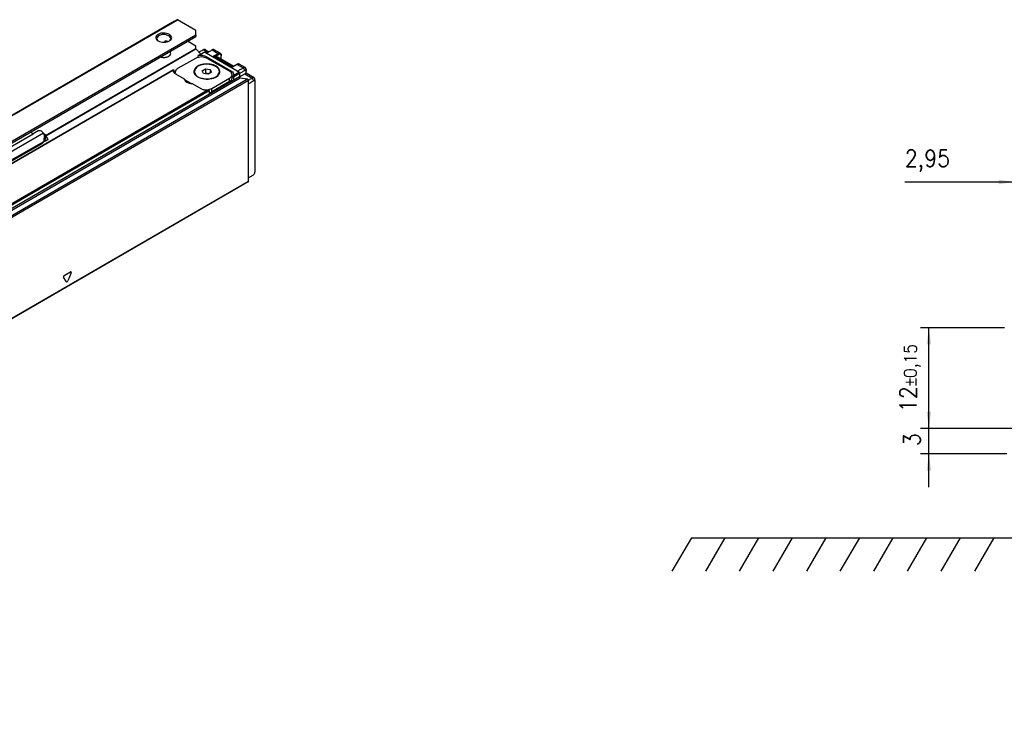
# Model space of a CAD drawing. Header units: millimetres. Extents: x -746 to 606, y -92 to 517.
# Tile 10 of 38: x -581 to -464, y 186 to 270. Entities that reach past the tile are written whole.
import ezdxf

# ---------------------------------------------------------------- set-up
doc = ezdxf.new("R2010")
doc.units = ezdxf.units.MM
doc.layers.add('1', color=7, linetype='Continuous')
doc.styles.add('CONVERTER_12', font='txt.shx', dxfattribs={"width": 0.9})
doc.dimstyles.new('ME10_DIM_16', dxfattribs={"dimtxt": 2, "dimasz": 2, "dimexe": 1, "dimexo": 1, "dimgap": 1, "dimtad": 1, "dimdsep": 46, "dimtxsty": 'CONVERTER_12', "dimsah": 1, "dimcen": 0.09, "dimclrd": 2, "dimclre": 2, "dimclrt": 2, "dimadec": 0, "dimazin": 0, "dimtfac": 1, "dimtdec": 4, "dimtix": 1, "dimtmove": 0, "dimatfit": 3, "dimfxl": 1, "dimtolj": 1, "dimtzin": 0, "dimarcsym": 0})
doc.dimstyles.new('ME10_DIM_17', dxfattribs={"dimtxt": 2, "dimasz": 2, "dimexe": 1, "dimexo": 1, "dimgap": 1, "dimtad": 1, "dimdsep": 46, "dimtxsty": 'CONVERTER_12', "dimsah": 1, "dimcen": 0.09, "dimclrd": 2, "dimclre": 2, "dimclrt": 2, "dimadec": 0, "dimazin": 0, "dimtfac": 1, "dimtdec": 4, "dimtix": 1, "dimtmove": 0, "dimatfit": 3, "dimfxl": 1, "dimtolj": 1, "dimtzin": 0, "dimarcsym": 0})
doc.dimstyles.new('ME10_DIM_19', dxfattribs={"dimtxt": 2, "dimasz": 2, "dimexe": 1, "dimexo": 1, "dimgap": 1, "dimtad": 1, "dimdsep": 46, "dimtxsty": 'CONVERTER_12', "dimsah": 1, "dimcen": 0.09, "dimclrd": 2, "dimclre": 2, "dimclrt": 2, "dimadec": 0, "dimazin": 0, "dimtol": 1, "dimtp": 0.15, "dimtm": 0.15, "dimtfac": 0.75, "dimtdec": 0, "dimtix": 1, "dimtmove": 0, "dimatfit": 3, "dimfxl": 1, "dimtolj": 1, "dimtzin": 0, "dimarcsym": 0})

# ---------------------------------------------------------------- blocks, each defined once
blk = doc.blocks.new('*D82')
at = {"layer": '1', "color": 2, "linetype": 'Continuous'}
for p, q in [((-476.12, 250.89), (-462.95, 250.89)), ((-462.95, 237.25), (-462.95, 251.89)), ((-462.95, 250.89), (-460, 250.89)), ((-460, 237.79), (-460, 251.89)), ((-460, 250.89), (-456, 250.89))]:
    blk.add_line(p, q, dxfattribs=at)
at = {"layer": '1', "color": 2}
for points in [[(-464.95, 250.62), (-464.95, 251.15), (-462.95, 250.89)], [(-458, 251.15), (-458, 250.62), (-460, 250.89)]]:
    blk.add_solid(points, dxfattribs=at)
at = {"layer": '1', "color": 2, "insert": (-476.12, 252.09), "char_height": 2, "attachment_point": 7, "rotation": 0.0001, "line_spacing_factor": 0.60024, "style": 'CONVERTER_12'}
blk.add_mtext('2,95', dxfattribs=at)
blk = doc.blocks.new('*D83')
at = {"layer": '1', "color": 2, "linetype": 'Continuous'}
for p, q in [((-473.25, 221.55), (-473.25, 225.55)), ((-390.2, 221.55), (-474.25, 221.55)), ((-473.25, 218.55), (-473.25, 221.55)), ((-463.95, 218.55), (-474.25, 218.55)), ((-473.25, 214.55), (-473.25, 218.55))]:
    blk.add_line(p, q, dxfattribs=at)
at = {"layer": '1', "color": 2}
for points in [[(-473.51, 223.55), (-472.98, 223.55), (-473.25, 221.55)], [(-472.98, 216.55), (-473.51, 216.55), (-473.25, 218.55)]]:
    blk.add_solid(points, dxfattribs=at)
at = {"layer": '1', "color": 2, "insert": (-474.25, 219.45), "char_height": 2, "attachment_point": 7, "rotation": 90, "line_spacing_factor": 0.60024, "style": 'CONVERTER_12'}
blk.add_mtext('3', dxfattribs=at)
blk = doc.blocks.new('*D85')
at = {"layer": '1', "color": 2, "linetype": 'Continuous'}
for p, q in [((-464.25, 233.55), (-474.25, 233.55)), ((-473.25, 221.55), (-473.25, 233.55)), ((-390.2, 221.55), (-474.25, 221.55))]:
    blk.add_line(p, q, dxfattribs=at)
at = {"layer": '1', "color": 2}
for points in [[(-472.98, 231.55), (-473.51, 231.55), (-473.25, 233.55)], [(-473.51, 223.55), (-472.98, 223.55), (-473.25, 221.55)]]:
    blk.add_solid(points, dxfattribs=at)
at = {"layer": '1', "color": 2, "insert": (-474.25, 223.49), "char_height": 2, "attachment_point": 7, "rotation": 90, "line_spacing_factor": 0.60024, "style": 'CONVERTER_12'}
blk.add_mtext('\\C2;12\\C2;\\H1.5;{\\Fgdt;`}0,15', dxfattribs=at)
blk = doc.blocks.new('REGLA_SV2-220-T__27', base_point=(-1348.34, 370.43))
at = {"color": 7, "linetype": 'Continuous'}
for p, q in [((-1156.8, 512.88), (-1121.17, 533.5)), ((-1121.02, 533.45), (-1119.81, 532.24)), ((-1120.42, 531.88), (-1119.05, 532.68)), ((-1118.56, 532.44), (-1118.95, 532.67)), ((-1118.73, 533.27), (-1117.91, 532.79)), ((-1115.21, 532.45), (-1116.61, 533.26)), ((-1121.11, 531.21), (-1125.35, 528.76)), ((-1120.53, 531.75), (-1120.53, 531.45)), ((-1118.56, 531.62), (-1112.55, 528.14)), ((-1112.97, 528.14), (-1118.28, 531.21)), ((-1116.18, 531.73), (-1116.25, 531.75)), ((-1112.07, 529.34), (-1116.18, 531.73)), ((-1114.95, 531.01), (-1114.95, 531.91)), ((-1111.25, 529.79), (-1112.16, 529.29)), ((-1111.23, 529.8), (-1111.04, 529.87)), ((-1109.25, 529), (-1110.66, 529.81)), ((-1126.31, 528.47), (-1337.36, 406.32)), ((-1126.36, 528.27), (-1126.35, 528.38)), ((-1126.28, 528.42), (-1126.28, 527.95)), ((-1125.93, 527.81), (-1126.11, 527.71)), ((-1125.93, 527.55), (-1125.93, 527.94)), ((-1123.7, 526.25), (-1125.77, 527.45)), ((-1121.38, 527.92), (-1121.38, 528.08)), ((-1119.5, 528.26), (-1118.68, 528.73)), ((-1119.2, 527.61), (-1119.5, 528.26)), ((-1118.08, 527.44), (-1119.2, 527.61)), ((-1118.68, 527.67), (-1118.87, 527.56)), ((-1118.68, 528.73), (-1117.57, 528.56)), ((-1118.68, 528.73), (-1118.68, 527.67)), ((-1117.9, 527.55), (-1118.68, 527.67)), ((-1117.27, 527.91), (-1118.08, 527.44)), ((-1117.57, 528.56), (-1117.27, 527.91)), ((-1117.57, 528.56), (-1117.57, 527.74)), ((-1115.38, 527.92), (-1115.38, 528.08)), ((-1110.75, 527.92), (-1111.14, 528.14)), ((-1110.61, 527.67), (-1110.61, 526.85)), ((-1110.6, 526.82), (-1109.38, 527.53)), ((-1107.13, 526.55), (-1109.05, 527.66)), ((-1123.69, 526.16), (-1121.99, 525.18)), ((-1119.76, 523.97), (-1121.83, 525.17)), ((-1117.8, 522.7), (-1112.04, 526.03)), ((-1117.22, 524.05), (-1112.97, 526.51)), ((-1112.97, 525.69), (-1117.22, 523.24)), ((-1112.39, 526.51), (-1112.39, 527.33)), ((-1112.04, 526.84), (-1112.04, 526.03)), ((-1111.96, 527.32), (-1111.97, 527.21)), ((-1110.42, 526.58), (-1108.67, 526.31)), ((-1108.48, 501.9), (-1108.48, 526.04)), ((-1117.8, 523.51), (-1117.8, 522.7)), ((-1108.53, 501.81), (-1334.09, 371.25))]:
    blk.add_line(p, q, dxfattribs=at)
at = {"color": 3, "linetype": 'Continuous'}
for p, q in [((-1156.74, 512.78), (-1121.02, 533.45)), ((-1120.18, 531.96), (-1118.95, 532.67)), ((-1118.2, 532.63), (-1119.23, 533.23)), ((-1111.14, 528.14), (-1118.56, 532.44)), ((-1117.11, 533.22), (-1115.69, 532.4)), ((-1116.8, 531.76), (-1115.69, 532.4)), ((-1116.25, 531.75), (-1115.55, 532.16)), ((-1118.56, 531.35), (-1118.56, 531.62)), ((-1112.3, 529.15), (-1116.8, 531.76)), ((-1115, 531.04), (-1115, 531.83)), ((-1111.15, 529.77), (-1112.3, 529.15)), ((-1111.15, 529.77), (-1109.73, 528.95)), ((-1126.35, 528.38), (-1337.12, 406.4)), ((-1125.93, 527.86), (-1126.14, 527.74)), ((-1112.55, 527.78), (-1112.55, 528.14)), ((-1112.04, 526.84), (-1110.61, 527.67)), ((-1111.97, 527.21), (-1110.75, 527.92)), ((-1109.73, 528.95), (-1109.38, 528.34)), ((-1109.38, 527.53), (-1107.61, 526.5)), ((-1110.61, 526.85), (-1336.17, 396.29)), ((-1335.98, 396.03), (-1110.42, 526.58)), ((-1334.24, 395.75), (-1108.67, 526.31)), ((-1334.05, 395.49), (-1108.48, 526.04)), ((-1112.97, 525.69), (-1112.97, 526.51)), ((-1107.61, 526.5), (-1107.26, 525.89)), ((-1117.8, 523.51), (-1328.98, 401.28)), ((-1118.15, 523.64), (-1328.91, 401.65)), ((-1117.22, 523.24), (-1117.22, 524.05)), ((-1108.48, 501.9), (-1334.05, 371.35)), ((-1151.77, 478.05), (-1152.53, 479.12)), ((-1152.37, 479.51), (-1150.86, 480.39)), ((-1150.71, 480.17), (-1151.46, 478.23))]:
    blk.add_line(p, q, dxfattribs=at)
blk.add_arc((-1115.83, 532.16), 0.276, 359.1864, 60.8137, dxfattribs=at)
at = {"color": 7, "linetype": 'Continuous'}
for centre, radius, start, end in [((-1120.15, 531.42), 0.541, 93.0856, 119.78), ((-1110.91, 529.35), 0.535, 61.1481, 103.334), ((-1110.89, 527.67), 0.283, 0.0306, 59.9695), ((-1107.65, 504.13), 0.721, 302.1502, 359.9256)]:
    blk.add_arc(centre, radius, start, end, dxfattribs=at)
for points, knots in [([(-1121.17, 533.5), (-1121.15, 533.51), (-1121.09, 533.52), (-1121.05, 533.48), (-1121.02, 533.45)], [0, 0, 0, 0, 0.0695574, 0.1640678, 0.1640678, 0.1640678, 0.1640678]), ([(-1119.23, 533.23), (-1119.35, 533.16), (-1119.6, 533.03), (-1119.89, 532.87), (-1120.1, 532.76), (-1120.2, 532.7), (-1120.25, 532.68)], [0, 0, 0, 0, 0.4158, 0.831604, 0.99358, 1.155556, 1.155556, 1.155556, 1.155556]), ([(-1118.73, 533.27), (-1118.78, 533.28), (-1118.88, 533.33), (-1119.02, 533.31), (-1119.14, 533.27), (-1119.2, 533.24), (-1119.23, 533.23)], [0, 0, 0, 0, 0.1484705, 0.312642, 0.4122035, 0.5188611, 0.5188611, 0.5188611, 0.5188611]), ([(-1119.05, 532.68), (-1119.03, 532.68), (-1119, 532.69), (-1118.97, 532.67), (-1118.95, 532.67)], [0, 0, 0, 0, 0.0468022, 0.1042475, 0.1042475, 0.1042475, 0.1042475]), ([(-1118.56, 532.44), (-1118.44, 532.51), (-1118.2, 532.63), (-1117.84, 532.83), (-1117.47, 533.03), (-1117.23, 533.16), (-1117.11, 533.22)], [0, 0, 0, 0, 0.408675, 0.817349, 1.233153, 1.648953, 1.648953, 1.648953, 1.648953]), ([(-1116.61, 533.26), (-1116.66, 533.28), (-1116.76, 533.32), (-1116.9, 533.31), (-1117.02, 533.27), (-1117.08, 533.24), (-1117.11, 533.22)], [0, 0, 0, 0, 0.1484705, 0.312642, 0.4122035, 0.5188611, 0.5188611, 0.5188611, 0.5188611]), ([(-1115.21, 532.45), (-1115.17, 532.42), (-1115.1, 532.38), (-1115.04, 532.29), (-1115, 532.2), (-1114.97, 532.11), (-1114.95, 532.02), (-1114.95, 531.96), (-1114.95, 531.94)], [0, 0, 0, 0, 0.1396054, 0.2468126, 0.3063617, 0.4319103, 0.5343947, 0.5992442, 0.5992442, 0.5992442, 0.5992442]), ([(-1115.28, 528.08), (-1115.39, 528.41), (-1115.64, 529.16), (-1116.92, 529.73), (-1118.38, 529.96), (-1119.85, 529.73), (-1121.13, 529.16), (-1121.38, 528.41), (-1121.48, 528.08)], [0, 0, 0, 0, 0.988581, 2.299572, 3.868095, 5.436619, 6.74761, 7.736191, 7.736191, 7.736191, 7.736191]), ([(-1116.26, 529.31), (-1116.77, 529.51), (-1117.82, 529.92), (-1119.44, 529.77), (-1120.93, 529.27), (-1121.25, 528.44), (-1121.38, 528.08)], [0, 0, 0, 0, 1.607876, 3.343987, 4.834442, 5.923568, 5.923568, 5.923568, 5.923568]), ([(-1120.42, 531.88), (-1120.43, 531.88), (-1120.45, 531.86), (-1120.49, 531.83), (-1120.51, 531.8), (-1120.53, 531.77), (-1120.53, 531.76), (-1120.53, 531.75)], [0, 0, 0, 0, 0.0400546, 0.0934012, 0.1351929, 0.1626732, 0.1788051, 0.1788051, 0.1788051, 0.1788051]), ([(-1120.18, 531.96), (-1119.88, 531.96), (-1119.32, 531.96), (-1118.8, 531.73), (-1118.56, 531.62)], [0, 0, 0, 0, 0.875241, 1.666828, 1.666828, 1.666828, 1.666828]), ([(-1116.25, 531.75), (-1116.28, 531.76), (-1116.37, 531.78), (-1116.51, 531.79), (-1116.66, 531.79), (-1116.76, 531.77), (-1116.8, 531.76)], [0, 0, 0, 0, 0.1092858, 0.253198, 0.4389456, 0.5607923, 0.5607923, 0.5607923, 0.5607923]), ([(-1114.95, 531.94), (-1114.95, 531.94), (-1114.95, 531.93), (-1114.95, 531.93), (-1114.95, 531.92), (-1114.95, 531.92), (-1114.95, 531.91)], [0, 0, 0, 0, 0.00156689, 0.01253514, 0.01899915, 0.02546316, 0.02546316, 0.02546316, 0.02546316]), ([(-1111.23, 529.8), (-1111.23, 529.8), (-1111.23, 529.8), (-1111.24, 529.79), (-1111.24, 529.79), (-1111.25, 529.79), (-1111.25, 529.79)], [0, 0, 0, 0, 0.00171113, 0.01368907, 0.02451276, 0.026059, 0.026059, 0.026059, 0.026059]), ([(-1125.77, 527.45), (-1125.94, 527.56), (-1126.24, 527.76), (-1126.32, 528.11), (-1126.36, 528.27)], [0, 0, 0, 0, 0.573572, 1.041979, 1.041979, 1.041979, 1.041979]), ([(-1126.35, 528.38), (-1126.35, 528.39), (-1126.34, 528.41), (-1126.33, 528.44), (-1126.32, 528.46), (-1126.31, 528.47), (-1126.31, 528.47)], [0, 0, 0, 0, 0.0290335, 0.0618154, 0.0905972, 0.1006462, 0.1006462, 0.1006462, 0.1006462]), ([(-1126.31, 528.47), (-1126.31, 528.47), (-1126.3, 528.48), (-1126.29, 528.48), (-1126.28, 528.45), (-1126.28, 528.43), (-1126.28, 528.42)], [0, 0, 0, 0, 0.00678221, 0.01356443, 0.04625814, 0.07032487, 0.07032487, 0.07032487, 0.07032487]), ([(-1125.35, 528.76), (-1125.52, 528.65), (-1125.82, 528.45), (-1125.9, 528.1), (-1125.93, 527.94)], [0, 0, 0, 0, 0.573572, 1.041979, 1.041979, 1.041979, 1.041979]), ([(-1125.93, 527.94), (-1125.92, 527.85), (-1125.9, 527.65), (-1125.78, 527.5), (-1125.72, 527.42)], [0, 0, 0, 0, 0.2757596, 0.5755628, 0.5755628, 0.5755628, 0.5755628]), ([(-1121.23, 528.63), (-1121.3, 528.53), (-1121.42, 528.34), (-1121.46, 528.11), (-1121.48, 528)], [0, 0, 0, 0, 0.3496244, 0.6799095, 0.6799095, 0.6799095, 0.6799095]), ([(-1121.48, 528.08), (-1121.43, 527.84), (-1121.31, 527.29), (-1120.83, 526.98), (-1120.58, 526.81)], [0, 0, 0, 0, 0.72603, 1.615067, 1.615067, 1.615067, 1.615067]), ([(-1121.38, 528.08), (-1121.28, 527.77), (-1121.04, 527.04), (-1119.8, 526.49), (-1118.38, 526.27), (-1116.97, 526.49), (-1115.73, 527.04), (-1115.49, 527.77), (-1115.38, 528.08)], [0, 0, 0, 0, 0.956691, 2.225392, 3.743318, 5.261244, 6.529945, 7.486636, 7.486636, 7.486636, 7.486636]), ([(-1121.24, 527.4), (-1121.28, 527.48), (-1121.36, 527.65), (-1121.38, 527.83), (-1121.38, 527.92)], [0, 0, 0, 0, 0.2768325, 0.544419, 0.544419, 0.544419, 0.544419]), ([(-1120.58, 526.81), (-1120.05, 526.61), (-1118.96, 526.18), (-1117.29, 526.33), (-1115.75, 526.85), (-1115.42, 527.72), (-1115.28, 528.08)], [0, 0, 0, 0, 1.661471, 3.455453, 4.99559, 6.12102, 6.12102, 6.12102, 6.12102]), ([(-1115.38, 528.08), (-1115.44, 528.32), (-1115.56, 528.85), (-1116.01, 529.15), (-1116.26, 529.31)], [0, 0, 0, 0, 0.70261, 1.562968, 1.562968, 1.562968, 1.562968]), ([(-1115.38, 527.92), (-1115.39, 527.83), (-1115.4, 527.63), (-1115.49, 527.46), (-1115.54, 527.37)], [0, 0, 0, 0, 0.2798675, 0.5704392, 0.5704392, 0.5704392, 0.5704392]), ([(-1115.29, 528), (-1115.3, 528.11), (-1115.34, 528.34), (-1115.47, 528.53), (-1115.54, 528.63)], [0, 0, 0, 0, 0.3305744, 0.6805326, 0.6805326, 0.6805326, 0.6805326]), ([(-1112.39, 527.33), (-1112.42, 527.48), (-1112.5, 527.83), (-1112.81, 528.03), (-1112.97, 528.14)], [0, 0, 0, 0, 0.468406, 1.041979, 1.041979, 1.041979, 1.041979]), ([(-1112.55, 528.14), (-1112.38, 528.03), (-1112.08, 527.83), (-1112, 527.48), (-1111.96, 527.32)], [0, 0, 0, 0, 0.573572, 1.041979, 1.041979, 1.041979, 1.041979]), ([(-1112.3, 529.15), (-1112.29, 529.17), (-1112.27, 529.2), (-1112.24, 529.24), (-1112.2, 529.27), (-1112.18, 529.29), (-1112.16, 529.29)], [0, 0, 0, 0, 0.0554568, 0.1072276, 0.1550481, 0.1981063, 0.1981063, 0.1981063, 0.1981063]), ([(-1111.14, 528.14), (-1111.02, 528.21), (-1110.79, 528.34), (-1110.44, 528.55), (-1110.09, 528.75), (-1109.85, 528.89), (-1109.73, 528.95)], [0, 0, 0, 0, 0.401384, 0.802768, 1.211156, 1.619548, 1.619548, 1.619548, 1.619548]), ([(-1110.61, 527.63), (-1110.52, 527.68), (-1110.35, 527.78), (-1110.06, 527.95), (-1109.73, 528.14), (-1109.5, 528.27), (-1109.38, 528.34)], [0, 0, 0, 0, 0.299256, 0.598512, 1.006576, 1.412705, 1.412705, 1.412705, 1.412705]), ([(-1109.25, 529), (-1109.3, 529.02), (-1109.39, 529.06), (-1109.53, 529.04), (-1109.64, 529), (-1109.7, 528.97), (-1109.73, 528.95)], [0, 0, 0, 0, 0.1430297, 0.301851, 0.3988723, 0.5033664, 0.5033664, 0.5033664, 0.5033664]), ([(-1109.05, 528.14), (-1109.05, 528.18), (-1109.05, 528.27), (-1109.14, 528.37), (-1109.27, 528.4), (-1109.34, 528.36), (-1109.38, 528.34)], [0, 0, 0, 0, 0.14002, 0.2540646, 0.3696967, 0.50278, 0.50278, 0.50278, 0.50278]), ([(-1109.05, 527.62), (-1109.1, 527.62), (-1109.22, 527.61), (-1109.32, 527.56), (-1109.38, 527.53)], [0, 0, 0, 0, 0.162662, 0.3515403, 0.3515403, 0.3515403, 0.3515403]), ([(-1109.05, 528.56), (-1109.06, 528.62), (-1109.06, 528.71), (-1109.11, 528.84), (-1109.17, 528.94), (-1109.23, 528.99), (-1109.25, 529)], [0, 0, 0, 0, 0.1713237, 0.2780914, 0.4153046, 0.5051204, 0.5051204, 0.5051204, 0.5051204]), ([(-1109.05, 528.56), (-1109.05, 528.53), (-1109.05, 528.46), (-1109.05, 528.35), (-1109.05, 528.25), (-1109.05, 528.17), (-1109.05, 528.14)], [0, 0, 0, 0, 0.1049516, 0.2099032, 0.3157395, 0.4268849, 0.4268849, 0.4268849, 0.4268849]), ([(-1109.05, 527.66), (-1109.05, 527.74), (-1109.05, 527.9), (-1109.05, 528.06), (-1109.05, 528.14)], [0, 0, 0, 0, 0.2372655, 0.4756473, 0.4756473, 0.4756473, 0.4756473]), ([(-1109.05, 527.62), (-1109.05, 527.63), (-1109.05, 527.64), (-1109.05, 527.65), (-1109.05, 527.66)], [0, 0, 0, 0, 0.02013951, 0.04152316, 0.04152316, 0.04152316, 0.04152316]), ([(-1121.83, 525.17), (-1122.31, 525.21), (-1123.12, 525.28), (-1123.53, 525.97), (-1123.7, 526.25)], [0, 0, 0, 0, 1.332097, 2.278226, 2.278226, 2.278226, 2.278226]), ([(-1112.97, 526.51), (-1112.81, 526.62), (-1112.5, 526.82), (-1112.42, 527.17), (-1112.39, 527.33)], [0, 0, 0, 0, 0.573572, 1.041979, 1.041979, 1.041979, 1.041979]), ([(-1112.97, 525.69), (-1112.81, 525.8), (-1112.5, 526), (-1112.42, 526.35), (-1112.39, 526.51)], [0, 0, 0, 0, 0.573572, 1.041979, 1.041979, 1.041979, 1.041979]), ([(-1112.39, 527.06), (-1112.32, 527), (-1112.18, 526.89), (-1112.09, 526.74), (-1112.04, 526.67)], [0, 0, 0, 0, 0.2784394, 0.5274307, 0.5274307, 0.5274307, 0.5274307]), ([(-1112.04, 526.84), (-1112.04, 526.87), (-1112.03, 526.94), (-1112.01, 527.04), (-1111.99, 527.13), (-1111.98, 527.18), (-1111.97, 527.21)], [0, 0, 0, 0, 0.0923988, 0.209338, 0.2900054, 0.3724617, 0.3724617, 0.3724617, 0.3724617]), ([(-1110.42, 526.58), (-1110.46, 526.61), (-1110.57, 526.67), (-1110.59, 526.78), (-1110.61, 526.85)], [0, 0, 0, 0, 0.1603525, 0.3392879, 0.3392879, 0.3392879, 0.3392879]), ([(-1108.67, 526.31), (-1108.62, 526.28), (-1108.52, 526.22), (-1108.5, 526.1), (-1108.48, 526.04)], [0, 0, 0, 0, 0.1603525, 0.3392879, 0.3392879, 0.3392879, 0.3392879]), ([(-1108.48, 526), (-1108.46, 526.02), (-1108.4, 526.05), (-1108.23, 526.15), (-1107.97, 526.3), (-1107.73, 526.44), (-1107.61, 526.5)], [0, 0, 0, 0, 0.094968, 0.189936, 0.598323, 1.006716, 1.006716, 1.006716, 1.006716]), ([(-1108.48, 525.18), (-1108.4, 525.23), (-1108.22, 525.33), (-1107.93, 525.5), (-1107.61, 525.69), (-1107.38, 525.82), (-1107.26, 525.89)], [0, 0, 0, 0, 0.299256, 0.598512, 1.006576, 1.412705, 1.412705, 1.412705, 1.412705]), ([(-1107.13, 526.55), (-1107.18, 526.57), (-1107.27, 526.61), (-1107.41, 526.59), (-1107.52, 526.55), (-1107.58, 526.52), (-1107.61, 526.5)], [0, 0, 0, 0, 0.1430297, 0.301851, 0.3988723, 0.5033664, 0.5033664, 0.5033664, 0.5033664]), ([(-1106.92, 525.68), (-1106.93, 525.73), (-1106.93, 525.82), (-1107.01, 525.92), (-1107.14, 525.95), (-1107.22, 525.91), (-1107.26, 525.89)], [0, 0, 0, 0, 0.1400351, 0.2540631, 0.3696952, 0.5027786, 0.5027786, 0.5027786, 0.5027786]), ([(-1106.93, 526.11), (-1106.93, 526.15), (-1106.94, 526.25), (-1106.98, 526.38), (-1107.05, 526.49), (-1107.11, 526.53), (-1107.13, 526.55)], [0, 0, 0, 0, 0.1237181, 0.2780394, 0.4152518, 0.5050673, 0.5050673, 0.5050673, 0.5050673]), ([(-1106.93, 526.11), (-1106.93, 526.08), (-1106.93, 526.01), (-1106.93, 525.9), (-1106.93, 525.79), (-1106.92, 525.72), (-1106.92, 525.68)], [0, 0, 0, 0, 0.1049556, 0.2099112, 0.3157496, 0.4268856, 0.4268856, 0.4268856, 0.4268856]), ([(-1106.92, 504.13), (-1106.92, 505.93), (-1106.92, 509.52), (-1106.92, 514.91), (-1106.92, 520.3), (-1106.92, 523.89), (-1106.92, 525.68)], [0, 0, 0, 0, 5.388309, 10.776618, 16.164927, 21.553239, 21.553239, 21.553239, 21.553239]), ([(-1118.15, 523.64), (-1118.44, 523.64), (-1119, 523.63), (-1119.52, 523.86), (-1119.76, 523.97)], [0, 0, 0, 0, 0.875241, 1.666828, 1.666828, 1.666828, 1.666828]), ([(-1119.38, 523.8), (-1119, 523.74), (-1118.26, 523.63), (-1117.56, 523.91), (-1117.22, 524.05)], [0, 0, 0, 0, 1.137157, 2.217641, 2.217641, 2.217641, 2.217641]), ([(-1117.8, 523.51), (-1117.81, 523.54), (-1117.83, 523.59), (-1117.93, 523.62), (-1118.04, 523.64), (-1118.11, 523.64), (-1118.15, 523.64)], [0, 0, 0, 0, 0.076293, 0.183125, 0.285862, 0.3966881, 0.3966881, 0.3966881, 0.3966881]), ([(-1117.8, 523), (-1117.69, 523.03), (-1117.49, 523.09), (-1117.31, 523.19), (-1117.22, 523.24)], [0, 0, 0, 0, 0.3193034, 0.6252407, 0.6252407, 0.6252407, 0.6252407]), ([(-1108.53, 501.81), (-1108.51, 501.82), (-1108.49, 501.84), (-1108.49, 501.88), (-1108.48, 501.9)], [0, 0, 0, 0, 0.0465697, 0.1036576, 0.1036576, 0.1036576, 0.1036576]), ([(-1108.48, 502.76), (-1108.4, 502.82), (-1108.22, 502.92), (-1107.93, 503.1), (-1107.61, 503.3), (-1107.38, 503.45), (-1107.26, 503.52)], [0, 0, 0, 0, 0.304711, 0.609422, 1.024926, 1.43847, 1.43847, 1.43847, 1.43847])]:
    blk.add_open_spline(points, degree=3, knots=knots, dxfattribs=at)
at = {"color": 3, "linetype": 'Continuous'}
for points, knots in [([(-1115.21, 532.45), (-1115.24, 532.46), (-1115.31, 532.5), (-1115.44, 532.5), (-1115.57, 532.47), (-1115.66, 532.42), (-1115.69, 532.4)], [0, 0, 0, 0, 0.0904388, 0.2277459, 0.3826694, 0.5053752, 0.5053752, 0.5053752, 0.5053752]), ([(-1115, 531.83), (-1115.01, 531.91), (-1115.02, 532.05), (-1115.15, 532.21), (-1115.36, 532.25), (-1115.48, 532.19), (-1115.55, 532.16)], [0, 0, 0, 0, 0.226035, 0.4089413, 0.5896318, 0.811409, 0.811409, 0.811409, 0.811409]), ([(-1114.95, 531.91), (-1114.95, 531.91), (-1114.95, 531.91), (-1114.95, 531.89), (-1114.96, 531.88), (-1114.96, 531.87), (-1114.97, 531.86), (-1114.98, 531.85), (-1114.99, 531.84), (-1115, 531.84), (-1115, 531.83)], [0, 0, 0, 0, 0.0078326, 0.0156652, 0.0317757, 0.0484591, 0.0571521, 0.0658451, 0.0909714, 0.1025475, 0.1025475, 0.1025475, 0.1025475]), ([(-1111.15, 529.77), (-1111.15, 529.78), (-1111.16, 529.78), (-1111.16, 529.78), (-1111.18, 529.79), (-1111.19, 529.79), (-1111.19, 529.79), (-1111.2, 529.79), (-1111.21, 529.8), (-1111.22, 529.8), (-1111.23, 529.8)], [0, 0, 0, 0, 0.00687495, 0.01374991, 0.02719769, 0.0403884, 0.04682456, 0.05326073, 0.07055502, 0.07859701, 0.07859701, 0.07859701, 0.07859701]), ([(-1111.15, 529.77), (-1111.1, 529.8), (-1111.01, 529.84), (-1110.89, 529.86), (-1110.77, 529.86), (-1110.7, 529.83), (-1110.66, 529.81)], [0, 0, 0, 0, 0.1739053, 0.2833168, 0.3844476, 0.5177442, 0.5177442, 0.5177442, 0.5177442]), ([(-1152.37, 479.51), (-1152.44, 479.46), (-1152.56, 479.35), (-1152.53, 479.19), (-1152.53, 479.12)], [0, 0, 0, 0, 0.2443305, 0.4481876, 0.4481876, 0.4481876, 0.4481876]), ([(-1151.77, 478.05), (-1151.72, 478.04), (-1151.57, 478), (-1151.51, 478.14), (-1151.46, 478.23)], [0, 0, 0, 0, 0.1536528, 0.3979015, 0.3979015, 0.3979015, 0.3979015]), ([(-1150.71, 480.17), (-1150.69, 480.26), (-1150.66, 480.41), (-1150.8, 480.39), (-1150.86, 480.39)], [0, 0, 0, 0, 0.2036598, 0.3571808, 0.3571808, 0.3571808, 0.3571808])]:
    blk.add_open_spline(points, degree=3, knots=knots, dxfattribs=at)
at = {"color": 7, "linetype": 'Continuous'}
blk.add_open_spline([(-1118.28, 531.21), (-1118.75, 531.38), (-1119.69, 531.72), (-1120.63, 531.38), (-1121.11, 531.21)], degree=3, dxfattribs=at)
blk = doc.blocks.new('SOPORTE_SV2-T__28', base_point=(-1355.97, 375.59))
at = {"color": 3, "linetype": 'Continuous'}
for p, q in [((-1126.12, 540.05), (-1168.28, 515.64)), ((-1167.99, 515.75), (-1125.4, 540.4)), ((-1349.01, 404.87), (-1121.04, 536.81)), ((-1128.18, 535.34), (-1128.42, 535.21)), ((-1128.25, 535.06), (-1127.88, 535.27)), ((-1157.28, 513.39), (-1168.59, 506.84)), ((-1157.08, 513.13), (-1157.22, 511.46)), ((-1156.82, 512.9), (-1156.94, 511.49))]:
    blk.add_line(p, q, dxfattribs=at)
at = {"color": 7, "linetype": 'Continuous'}
for p, q in [((-1126.12, 540.05), (-1125.5, 540.41)), ((-1121.04, 537.87), (-1125.4, 540.4)), ((-1121.04, 536.81), (-1121.04, 537.87)), ((-1166.82, 509.92), (-1121.04, 536.42)), ((-1128.42, 535.04), (-1128.42, 535.21)), ((-1127.81, 535.15), (-1127.7, 535.21)), ((-1121.04, 534.12), (-1123.02, 535.27)), ((-1121.04, 533.47), (-1121.04, 534.12)), ((-1159.76, 513.27), (-1160.44, 513.61)), ((-1158.58, 513.96), (-1159.76, 513.27)), ((-1157.08, 513.13), (-1157.28, 513.39)), ((-1169.89, 507.41), (-1159.76, 513.27)), ((-1166.54, 506.07), (-1157.22, 511.46)), ((-1157.55, 511.02), (-1157.59, 510.98)), ((-1157.44, 511.17), (-1157.55, 511.02)), ((-1157.22, 511.46), (-1157.44, 511.17)), ((-1157.29, 511.25), (-1157.34, 511.22)), ((-1156.94, 511.49), (-1157.29, 511.25)), ((-1157.22, 511.46), (-1156.94, 511.49)), ((-1156.82, 512.9), (-1157.08, 513.13)), ((-1156.94, 511.49), (-1156.2, 511.88)), ((-1156.2, 511.88), (-1156.82, 512.9)), ((-1156.2, 511.88), (-1156.8, 511.48)), ((-1166.9, 505.59), (-1157.59, 510.98))]:
    blk.add_line(p, q, dxfattribs=at)
for centre, radius, start, end in [((-1128.29, 535.2), 0.13, 116.6564, 176.8143), ((-1128.23, 535.1), 0.244, 79.3694, 118.8701), ((-1156.87, 510.5), 0.867, 123.5454, 142.3893)]:
    blk.add_arc(centre, radius, start, end, dxfattribs=at)
for points, knots in [([(-1125.4, 540.4), (-1125.41, 540.41), (-1125.45, 540.42), (-1125.48, 540.41), (-1125.5, 540.41)], [0, 0, 0, 0, 0.0573272, 0.1040441, 0.1040441, 0.1040441, 0.1040441]), ([(-1127.29, 536.91), (-1127.74, 537.05), (-1128.63, 537.34), (-1129.89, 537.15), (-1130.81, 536.1), (-1130.25, 535.6), (-1129.98, 535.35)], [0, 0, 0, 0, 1.383236, 2.765803, 3.721655, 4.680409, 4.680409, 4.680409, 4.680409]), ([(-1127.47, 536.61), (-1127.75, 536.71), (-1128.33, 536.94), (-1129.22, 536.86), (-1130.04, 536.59), (-1130.21, 536.13), (-1130.29, 535.93)], [0, 0, 0, 0, 0.884332, 1.839193, 2.658943, 3.257962, 3.257962, 3.257962, 3.257962]), ([(-1127.3, 535.35), (-1127.02, 535.61), (-1126.46, 536.13), (-1127.01, 536.65), (-1127.29, 536.91)], [0, 0, 0, 0, 0.959582, 1.917227, 1.917227, 1.917227, 1.917227]), ([(-1121.04, 536.81), (-1121.04, 536.77), (-1121.04, 536.69), (-1121.04, 536.58), (-1121.04, 536.49), (-1121.04, 536.44), (-1121.04, 536.42)], [0, 0, 0, 0, 0.1179545, 0.2517265, 0.3229533, 0.3941802, 0.3941802, 0.3941802, 0.3941802]), ([(-1130.29, 535.93), (-1130.26, 535.81), (-1130.21, 535.55), (-1130, 535.39), (-1129.88, 535.3)], [0, 0, 0, 0, 0.3515742, 0.7707547, 0.7707547, 0.7707547, 0.7707547]), ([(-1127.66, 535.19), (-1127.74, 535.22), (-1127.91, 535.29), (-1128.09, 535.32), (-1128.18, 535.34)], [0, 0, 0, 0, 0.262115, 0.5445453, 0.5445453, 0.5445453, 0.5445453]), ([(-1126.99, 535.93), (-1127.02, 536.06), (-1127.08, 536.35), (-1127.33, 536.52), (-1127.47, 536.61)], [0, 0, 0, 0, 0.3864353, 0.8596324, 0.8596324, 0.8596324, 0.8596324]), ([(-1127.39, 535.3), (-1127.28, 535.39), (-1127.06, 535.55), (-1127.01, 535.81), (-1126.99, 535.93)], [0, 0, 0, 0, 0.4191805, 0.7707547, 0.7707547, 0.7707547, 0.7707547]), ([(-1129.44, 531.55), (-1129.32, 531.52), (-1129.05, 531.45), (-1128.49, 531.41), (-1127.86, 531.5), (-1127.18, 531.81), (-1127.04, 532.21), (-1126.99, 532.38)], [0, 0, 0, 0, 0.393099, 0.817655, 1.66033, 2.344422, 2.876379, 2.876379, 2.876379, 2.876379]), ([(-1126.99, 532.38), (-1127, 532.47), (-1127.02, 532.64), (-1127.14, 532.78), (-1127.2, 532.85)], [0, 0, 0, 0, 0.2479843, 0.5215294, 0.5215294, 0.5215294, 0.5215294]), ([(-1157.28, 513.39), (-1157.49, 513.63), (-1157.84, 514.04), (-1158.36, 513.99), (-1158.58, 513.96)], [0, 0, 0, 0, 0.879341, 1.502415, 1.502415, 1.502415, 1.502415])]:
    blk.add_open_spline(points, degree=3, knots=knots, dxfattribs=at)
blk.add_open_spline([(-1129.98, 535.35), (-1129.53, 535.19), (-1128.64, 534.88), (-1127.74, 535.19), (-1127.3, 535.35)], degree=3, dxfattribs=at)
blk = doc.blocks.new('REGLA_SV2-220-T__29', base_point=(-1355.97, 350.67))
for name, p in [('SOPORTE_SV2-T__28', (-1355.97, 375.59)), ('REGLA_SV2-220-T__27', (-1348.34, 370.43))]:
    blk.add_blockref(name, p)
blk = doc.blocks.new('Iso3', base_point=(-1284.2, 415))
blk.add_blockref('REGLA_SV2-220-T__29', (-1355.97, 350.67))
blk = doc.blocks.new('Bottom2', base_point=(-375.45, 222.55))
at = {"layer": '1', "color": 2, "linetype": 'Continuous'}
for p, q in [((-501.519, 208.55), (-503.828, 204.55)), ((-501.519, 208.55), (-244.969, 208.55)), ((-497.519, 208.55), (-499.828, 204.55)), ((-493.519, 208.55), (-495.828, 204.55)), ((-489.519, 208.55), (-491.828, 204.55)), ((-485.519, 208.55), (-487.828, 204.55)), ((-481.519, 208.55), (-483.828, 204.55)), ((-477.519, 208.55), (-479.828, 204.55)), ((-473.519, 208.55), (-475.828, 204.55)), ((-469.519, 208.55), (-471.828, 204.55)), ((-465.519, 208.55), (-467.828, 204.55))]:
    blk.add_line(p, q, dxfattribs=at)
at = {"layer": '1'}
dim = blk.add_linear_dim(base=(-462.95, 250.887), p1=(-460.003, 236.794), p2=(-462.95, 236.25), dimstyle='ME10_DIM_16', dxfattribs=at)
dim.commit()
dim.dimension.update_dxf_attribs({"geometry": '*D82', "text_midpoint": (-473.374, 252.987), "text_rotation": 0.00014})
for base, p1, p2, dimstyle, picture, middle in [((-473.247, 221.55), (-463.247, 233.55), (-389.204, 221.55), 'ME10_DIM_19', '*D85', (-475.247, 227.55)), ((-473.247, 218.55), (-389.204, 221.55), (-462.95, 218.55), 'ME10_DIM_17', '*D83', (-475.247, 220.05))]:
    dim = blk.add_linear_dim(base=base, p1=p1, p2=p2, angle=90, dimstyle=dimstyle, dxfattribs=at)
    dim.commit()
    dim.dimension.update_dxf_attribs({"geometry": picture, "text_midpoint": middle, "text_rotation": 90})

msp = doc.modelspace()

# ---------------------------------------------------------------- block references
at = {"xscale": 0.5, "yscale": 0.5, "zscale": 0.5}
msp.add_blockref('Iso3', (-642.1, 207.5), dxfattribs=at)
msp.add_blockref('Bottom2', (-375.45, 222.55))

doc.saveas('drawing.dxf')
